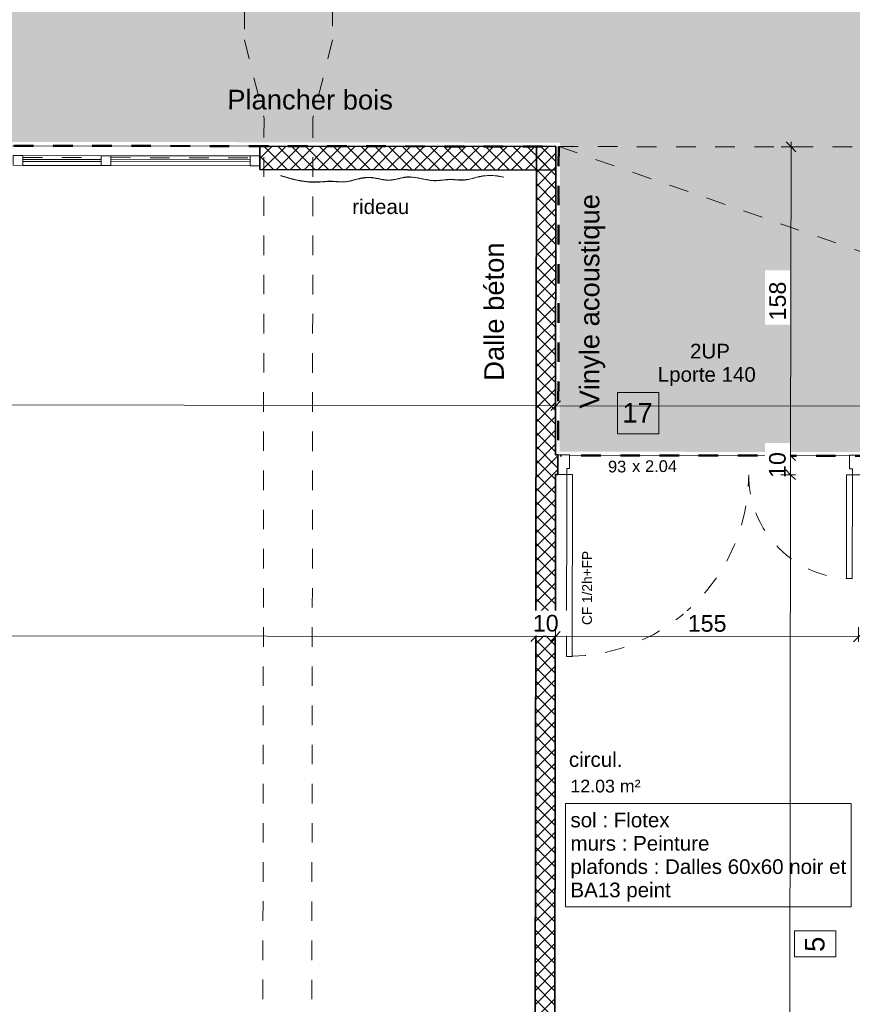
# Model space of a CAD drawing. Header units: metres. Extents: x 107 to 154, y -7 to 138.
# Tile 48 of 62: x 128 to 132, y 115 to 120. Entities that reach past the tile are written whole.
import ezdxf

# ---------------------------------------------------------------- set-up
doc = ezdxf.new("R2010")
doc.units = ezdxf.units.M
for name, pattern in [('Caché', [0.003, 0.002, -0.001]), ('Projeté', [0.003969, 0.002381, -0.001587]), ('Tiret', [0.0025, 0.00125, -0.00125])]:
    doc.linetypes.add(name, pattern=pattern)
for name, color, linetype, lineweight in [('A-ANNO-DIMS', 7, 'Continuous', 20), ('A-ANNO-DIMS-50', 7, 'Continuous', 20), ('A-AREA-IDEN', 7, 'Continuous', 20), ('A-DETL-GENF', 7, 'Continuous', 18), ('A-DETL-HDLN', 7, 'Caché', 18), ('A-DOOR', 7, 'Continuous', 18), ('A-DOOR-IDEN', 7, 'Continuous', 20), ('A-FLOR', 7, 'Continuous', 18), ('A-GLAZ-CURT', 7, 'Continuous', 18), ('A-GLAZ-CWMG', 7, 'Continuous', 18), ('G-ANNO-TEXT', 7, 'Continuous', 20), ('I-WALL', 7, 'Continuous', 18), ('Q-SPCQ', 7, 'Continuous', 18)]:
    doc.layers.add(name, color=color, linetype=linetype, lineweight=lineweight)
doc.layers.add('A-AREA', color=9, linetype='Tiret', lineweight=18, true_color=0x808080)
doc.layers.add('A-DETL', color=7, linetype='Continuous', lineweight=18, true_color=0x00a600)
doc.layers.add('A-WALL-PATT', color=7, linetype='Continuous', true_color=0x2a2a2a)
doc.styles.add('Arial_11', font='arial.ttf', dxfattribs={"height": 0.0012})
doc.styles.add('Arial_3', font='arial.ttf', dxfattribs={"height": 0.065})
doc.styles.add('Arial_4', font='arial.ttf', dxfattribs={"height": 0.075})
doc.styles.add('Arial_5', font='arial.ttf', dxfattribs={"height": 0.085})
doc.styles.add('Arial_6', font='arial.ttf', dxfattribs={"height": 0.1})
doc.styles.add('Arial_8', font='arial.ttf', dxfattribs={"height": 0.05})
doc.styles.add('Arial_9', font='arial.ttf', dxfattribs={"height": 0.06})
doc.dimstyles.new('GRZRIG_Cotes_linéaires_-Arial_1_7_op', dxfattribs={"dimscale": 0.3048, "dimtxt": 0.086722, "dimasz": 0.164042, "dimexe": 0.082021, "dimexo": 0.0625, "dimgap": 8.2021e-05, "dimtad": 1, "dimdec": 0, "dimlfac": 100, "dimzin": 0, "dimdsep": 46, "dimtxsty": 'Arial_5', "dimblk1": 'OBLIQUE', "dimblk2": 'OBLIQUE', "dimsah": 1, "dimcen": 0.09, "dimdle": 0.082021, "dimazin": 0, "dimtfac": 1, "dimtdec": 4, "dimtix": 1, "dimtmove": 0, "dimatfit": 3, "dimfxl": 0.164042, "dimfxlon": 1, "dimtvp": 1, "dimtfill": 1, "dimtolj": 1, "dimtzin": 0, "dimarcsym": 2})
pattern_1 = [(45, (0, 0), (-0.035355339, 0.035355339), []), (135, (0, 0), (-0.035355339, -0.035355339), [])]

# ---------------------------------------------------------------- blocks, each defined once
blk = doc.blocks.new('OMD_Porte 2V tunnel - 140x204 _occulus-5373049-DCE-R-1 Proj 50')
at = {"layer": 'A-DOOR'}
for p, q in [((-0.765, 0.05), (-0.825, 0.05)), ((-0.825, 0.05), (-0.825, -0.05)), ((-0.765, -0.02), (-0.765, 0.05)), ((0.725, 0.05), (0.665, 0.05)), ((0.665, 0.05), (0.665, -0.02)), ((0.725, -0.05), (0.725, 0.05)), ((-0.825, -0.05), (-0.78, -0.05)), ((-0.78, -0.05), (-0.78, -0.02)), ((-0.78, -0.02), (-0.765, -0.02)), ((-0.78, -0.98), (-0.78, -0.05)), ((-0.78, -0.05), (-0.75, -0.05)), ((-0.75, -0.05), (-0.75, -0.98)), ((0.65, -0.58), (0.65, -0.05)), ((0.65, -0.05), (0.68, -0.05)), ((0.665, -0.02), (0.68, -0.02)), ((0.68, -0.02), (0.68, -0.05)), ((0.68, -0.05), (0.68, -0.58)), ((0.68, -0.05), (0.725, -0.05)), ((0.68, -0.58), (0.65, -0.58)), ((-0.75, -0.98), (-0.78, -0.98))]:
    blk.add_line(p, q, dxfattribs=at)
at = {"layer": 'A-DOOR', "linetype": 'Tiret'}
for centre, radius, start, end in [((-0.78, -0.05), 0.93, 270, 0), ((0.68, -0.05), 0.53, 180, 270)]:
    blk.add_arc(centre, radius, start, end, dxfattribs=at)
blk = doc.blocks.new('A6305 - Drapes - A6305 - Drapes_ Pair 36_x 3_-3612885-DCE-R-1 Proj 50')
at = {"layer": 'Q-SPCQ', "true_color": 0x787878}
h = blk.add_hatch(dxfattribs=at)
h.set_pattern_fill('FP_3', color=8, style=0, pattern_type=2)
h.set_pattern_definition([(44.26, (-132.13, -117.664), (-0.10461753, 0.1073554), []), (134.26, (-132.13, -117.664), (-0.1073554, -0.10461753), [])])
h.paths.add_polyline_path([(-1.1373, -0.3954), (-1.1087, -0.3946), (-1.0701, -0.3927), (-1.0646, -0.3925), (-1.0472, -0.3929), (-1.0036, -0.3958), (-0.9893, -0.3956), (-0.9739, -0.3938), (-0.9571, -0.3905), (-0.9022, -0.3783), (-0.8837, -0.3758), (-0.8658, -0.3751), (-0.8486, -0.3764), (-0.8319, -0.3791), (-0.784, -0.3887), (-0.7683, -0.3901), (-0.7527, -0.3897), (-0.7371, -0.3876), (-0.6893, -0.378), (-0.6726, -0.3759), (-0.6553, -0.3754), (-0.6372, -0.3769), (-0.6186, -0.3799), (-0.5622, -0.3917), (-0.544, -0.3944), (-0.5267, -0.3955), (-0.5102, -0.3951), (-0.4488, -0.3906), (-0.4337, -0.3913), (-0.4014, -0.3939), (-0.3835, -0.3942), (-0.3639, -0.3927), (-0.3423, -0.3885), (-0.3182, -0.3824), (-0.2907, -0.3764), (-0.2587, -0.373), (-0.2211, -0.3743), (-0.1771, -0.3828), (-0.1768, -0.3818), (-0.2212, -0.3733), (-0.259, -0.3719), (-0.2912, -0.3754), (-0.3189, -0.3814), (-0.343, -0.3875), (-0.3644, -0.3917), (-0.3838, -0.3932), (-0.4016, -0.3929), (-0.4491, -0.3895), (-0.4667, -0.3902), (-0.5106, -0.3941), (-0.527, -0.3944), (-0.5442, -0.3934), (-0.5622, -0.3907), (-0.6374, -0.3758), (-0.6556, -0.3743), (-0.6732, -0.3748), (-0.69, -0.3769), (-0.7533, -0.3886), (-0.7687, -0.389), (-0.7841, -0.3876), (-0.7998, -0.3848), (-0.832, -0.378), (-0.8488, -0.3753), (-0.8663, -0.3739), (-0.8844, -0.3746), (-0.903, -0.3772), (-0.9402, -0.3853), (-0.958, -0.3894), (-0.9747, -0.3927), (-0.9899, -0.3944), (-1.004, -0.3947), (-1.0321, -0.3928), (-1.0476, -0.3918), (-1.0701, -0.3915), (-1.0854, -0.392), (-1.1093, -0.3934), (-1.1378, -0.3942), (-1.1718, -0.3927), (-1.2122, -0.3874), (-1.2599, -0.3765), (-1.316, -0.3585), (-1.316, -0.3597), (-1.2598, -0.3776), (-1.2119, -0.3885), (-1.1713, -0.3939)])
at = {"layer": 'Q-SPCQ'}
for p, q in [((-1.316, -0.3585), (-1.316, -0.3597)), ((-0.1771, -0.3828), (-0.1768, -0.3818))]:
    blk.add_line(p, q, dxfattribs=at)
for points, knots in [([(-0.1768, -0.3818), (-0.2636, -0.3585), (-0.3634, -0.4051), (-0.4503, -0.3818), (-0.5369, -0.4051), (-0.6648, -0.3585), (-0.7646, -0.4051), (-0.8644, -0.3585), (-0.9922, -0.4051), (-1.0562, -0.3818), (-1.1881, -0.4051), (-1.316, -0.3585)], [0, 0, 0, 0, 0.173053, 0.346005, 0.534447, 0.734953, 0.947626, 1.160298, 1.347851, 1.549659, 1.751467, 1.751467, 1.751467, 1.751467]), ([(-1.316, -0.3597), (-1.2888, -0.3695), (-1.2401, -0.384), (-1.1814, -0.394), (-1.1348, -0.3961), (-1.1043, -0.3944), (-1.0837, -0.393), (-1.0654, -0.3923), (-1.0458, -0.3928), (-1.0258, -0.3945), (-1.0074, -0.396), (-0.9917, -0.396), (-0.9781, -0.3946), (-0.9635, -0.3921), (-0.9439, -0.3876), (-0.9191, -0.3815), (-0.8939, -0.3765), (-0.8695, -0.3744), (-0.8464, -0.3763), (-0.8242, -0.3805), (-0.8027, -0.3854), (-0.7817, -0.3894), (-0.7607, -0.3908), (-0.7398, -0.3884), (-0.7188, -0.384), (-0.6974, -0.3792), (-0.6753, -0.3756), (-0.6521, -0.3749), (-0.6274, -0.378), (-0.602, -0.3832), (-0.5766, -0.389), (-0.5559, -0.393), (-0.5399, -0.395), (-0.5244, -0.3958), (-0.506, -0.3951), (-0.4886, -0.3933), (-0.475, -0.3919), (-0.4615, -0.3908), (-0.4482, -0.3903), (-0.4347, -0.3911), (-0.4208, -0.3924), (-0.4026, -0.3942), (-0.3785, -0.3946), (-0.3511, -0.3913), (-0.3225, -0.3832), (-0.292, -0.3761), (-0.26, -0.3722), (-0.2225, -0.3731), (-0.193, -0.3785), (-0.1771, -0.3828)], [0, 0, 0, 0, 0.042719, 0.085437, 0.128156, 0.170875, 0.192234, 0.213594, 0.256312, 0.299031, 0.34175, 0.384468, 0.405828, 0.427187, 0.469906, 0.512625, 0.555343, 0.598062, 0.640781, 0.683499, 0.726218, 0.768937, 0.811656, 0.854374, 0.897093, 0.939812, 0.98253, 1.025249, 1.067968, 1.110687, 1.153405, 1.196124, 1.217483, 1.238843, 1.281562, 1.32428, 1.34564, 1.366999, 1.409718, 1.431077, 1.452436, 1.495155, 1.537874, 1.580593, 1.623311, 1.65535, 1.687389, 1.719428, 1.751467, 1.751467, 1.751467, 1.751467])]:
    blk.add_open_spline(points, degree=3, knots=knots, dxfattribs=at)
blk = doc.blocks.new('Meneau rectangulaire - HT 100x50 Int anthracite 2-5382331-DCE-R-1 Proj 50')
at = {"layer": 'A-GLAZ-CWMG'}
for p, q in [((128.4209, 119.085), (129.1324, 119.0839)), ((128.4208, 119.035), (129.1323, 119.0339))]:
    blk.add_line(p, q, dxfattribs=at)
blk = doc.blocks.new('Meneau rectangulaire - HT 100x50 Int anthracite 2-V46-DCE-R-1 Proj 50')
at = {"layer": 'A-GLAZ-CWMG'}
for p, q in [((127.9708, 119.0856), (128.3709, 119.085)), ((127.9707, 119.0356), (128.3708, 119.035))]:
    blk.add_line(p, q, dxfattribs=at)
blk = doc.blocks.new('Panneau système - Vitré _vitro-4907762-DCE-R-1 Proj 50')
at = {"layer": 'A-GLAZ-CURT'}
for p, q in [((-0.3558, 0.005), (0.3558, 0.005)), ((-0.3558, -0.005), (-0.3558, 0.005)), ((0.3558, -0.005), (0.3558, 0.005)), ((0.3558, -0.005), (-0.3558, -0.005))]:
    blk.add_line(p, q, dxfattribs=at)
blk = doc.blocks.new('Panneau système - Vitré _vitro-4907763-DCE-R-1 Proj 50')
at = {"layer": 'A-GLAZ-CURT'}
for p, q in [((-0.2, 0.005), (0.2, 0.005)), ((-0.2, -0.005), (-0.2, 0.005)), ((0.2, -0.005), (0.2, 0.005)), ((0.2, -0.005), (-0.2, -0.005))]:
    blk.add_line(p, q, dxfattribs=at)
blk = doc.blocks.new('Meneau rectangulaire - 50x50 Int anthracite-4907758-DCE-R-1 Proj 50')
at = {"layer": 'A-GLAZ-CWMG'}
for p, q in [((0.025, 0.025), (-0.025, 0.025)), ((-0.025, 0.025), (-0.025, -0.025)), ((0.025, 0.025), (0.025, -0.025)), ((-0.025, -0.025), (0.025, -0.025))]:
    blk.add_line(p, q, dxfattribs=at)
blk = doc.blocks.new('Meneau rectangulaire - 50x50 Int anthracite-5394026-DCE-R-1 Proj 50')
at = {"layer": 'A-GLAZ-CWMG'}
for p, q in [((0, 0.025), (-0.05, 0.025)), ((-0.05, 0.025), (-0.05, -0.025)), ((0, 0.025), (0, -0.025)), ((-0.05, -0.025), (0, -0.025))]:
    blk.add_line(p, q, dxfattribs=at)
blk = doc.blocks.new('OMD_Etiquette porte Pleine - dim vantail _ numéro-2609753-DCE-R-1 Proj 50')
at = {"layer": 'A-DOOR-IDEN', "insert": (0.00433, 0.00075), "char_height": 0.0012, "width": 0.000962, "attachment_point": 1, "style": 'Arial_11'}
blk.add_mtext('x', dxfattribs=at)
blk = doc.blocks.new('DIMBLOCK25-DCE-R-1 Proj 50')
at = {"layer": 'A-ANNO-DIMS-50'}
for p, q in [((121.0249, 116.6415), (121.0249, 116.6915)), ((121.0249, 116.6415), (121.0499, 116.6664)), ((130.5921, 116.6297), (130.5922, 116.6797)), ((121.0249, 116.6415), (120.9998, 116.6165)), ((121.0249, 116.6415), (121.0248, 116.6165)), ((121.0249, 116.6415), (130.5921, 116.6297)), ((130.5921, 116.6297), (130.5671, 116.6047)), ((130.5921, 116.6297), (130.6172, 116.6546)), ((130.5921, 116.6297), (130.5921, 116.6047))]:
    blk.add_line(p, q, dxfattribs=at)
at = {"layer": 'A-ANNO-DIMS-50', "color": 0, "insert": (125.7106, 116.7461), "char_height": 0.085, "width": 0.23535, "attachment_point": 1, "rotation": 359.9294, "line_spacing_factor": 0.941778, "style": 'Arial_5', "bg_fill": 3, "box_fill_scale": 1.25, "bg_fill_color": 256, "bg_fill_true_color": 13158600, "bg_fill_transparency": 0}
blk.add_mtext('957', dxfattribs=at)
blk = doc.blocks.new('_Oblique')
at = {"color": 0, "linetype": 'ByBlock', "lineweight": -2}
blk.add_line((-0.5, -0.5), (0.5, 0.5), dxfattribs=at)
blk = doc.blocks.new('DIMBLOCK26-DCE-R-1 Proj 50')
at = {"layer": 'A-ANNO-DIMS-50'}
for p, q in [((130.5921, 116.6297), (130.5922, 116.6797)), ((130.6921, 116.6296), (130.6922, 116.6796)), ((130.5921, 116.6297), (130.5671, 116.6047)), ((130.5921, 116.6297), (130.6172, 116.6546)), ((130.5921, 116.6297), (130.6921, 116.6296)), ((130.5921, 116.6297), (130.5921, 116.6047)), ((130.6921, 116.6296), (130.6671, 116.6046)), ((130.6921, 116.6296), (130.7172, 116.6545)), ((130.6921, 116.6296), (130.6921, 116.6046))]:
    blk.add_line(p, q, dxfattribs=at)
at = {"layer": 'A-ANNO-DIMS-50', "color": 0, "insert": (130.5769, 116.7401), "char_height": 0.085, "width": 0.1569, "attachment_point": 1, "rotation": 359.9294, "line_spacing_factor": 0.941778, "style": 'Arial_5', "bg_fill": 3, "box_fill_scale": 1.25, "bg_fill_color": 256, "bg_fill_true_color": 13158600, "bg_fill_transparency": 0}
blk.add_mtext('10', dxfattribs=at)
blk = doc.blocks.new('DIMBLOCK27-DCE-R-1 Proj 50')
at = {"layer": 'A-ANNO-DIMS-50'}
for p, q in [((130.6921, 116.6296), (130.6922, 116.6796)), ((132.2409, 116.6276), (132.2409, 116.6776)), ((130.6921, 116.6296), (130.6671, 116.6046)), ((130.6921, 116.6296), (130.7172, 116.6545)), ((130.6921, 116.6296), (132.2409, 116.6276)), ((130.6921, 116.6296), (130.6921, 116.6046)), ((132.2409, 116.6276), (132.2158, 116.6027)), ((132.2409, 116.6276), (132.2408, 116.6026)), ((132.2409, 116.6276), (132.2659, 116.6526))]:
    blk.add_line(p, q, dxfattribs=at)
at = {"layer": 'A-ANNO-DIMS-50', "color": 0, "insert": (131.3686, 116.7391), "char_height": 0.085, "width": 0.23535, "attachment_point": 1, "rotation": 359.9294, "line_spacing_factor": 0.941778, "style": 'Arial_5', "bg_fill": 3, "box_fill_scale": 1.25, "bg_fill_color": 256, "bg_fill_true_color": 13158600, "bg_fill_transparency": 0}
blk.add_mtext('155', dxfattribs=at)
blk = doc.blocks.new('DIMBLOCK36-DCE-R-1 Proj 50')
at = {"layer": 'A-ANNO-DIMS-50'}
for p, q in [((130.6936, 117.808), (130.7187, 117.833)), ((130.6936, 117.808), (130.6937, 117.833)), ((135.2664, 117.8013), (135.2915, 117.8263)), ((135.2664, 117.8013), (135.2665, 117.8263)), ((130.6936, 117.808), (130.6686, 117.7831)), ((135.2664, 117.8013), (130.6936, 117.808)), ((130.6936, 117.808), (130.6936, 117.758)), ((135.2664, 117.8013), (135.2414, 117.7764)), ((135.2664, 117.8013), (135.2664, 117.7513))]:
    blk.add_line(p, q, dxfattribs=at)
at = {"layer": 'A-ANNO-DIMS-50', "color": 0, "insert": (132.8821, 117.9152), "char_height": 0.085, "width": 0.23535, "attachment_point": 1, "rotation": 359.9159, "line_spacing_factor": 0.941778, "style": 'Arial_5', "bg_fill": 3, "box_fill_scale": 1.25, "bg_fill_color": 256, "bg_fill_true_color": 13158600, "bg_fill_transparency": 0}
blk.add_mtext('457', dxfattribs=at)
blk = doc.blocks.new('DIMBLOCK37-DCE-R-1 Proj 50')
at = {"layer": 'A-ANNO-DIMS-50'}
for p, q in [((121.0249, 117.8222), (120.9999, 117.7973)), ((121.0249, 117.8222), (121.05, 117.8472)), ((121.0249, 117.8222), (121.025, 117.8472)), ((130.6936, 117.808), (121.0249, 117.8222)), ((121.0249, 117.8222), (121.0249, 117.7722)), ((130.6936, 117.808), (130.7187, 117.833)), ((130.6936, 117.808), (130.6937, 117.833)), ((130.6936, 117.808), (130.6686, 117.7831)), ((130.6936, 117.808), (130.6936, 117.758))]:
    blk.add_line(p, q, dxfattribs=at)
at = {"layer": 'A-ANNO-DIMS-50', "color": 0, "insert": (125.7614, 117.9257), "char_height": 0.085, "width": 0.23535, "attachment_point": 1, "rotation": 359.9159, "line_spacing_factor": 0.941778, "style": 'Arial_5', "bg_fill": 3, "box_fill_scale": 1.25, "bg_fill_color": 256, "bg_fill_true_color": 13158600, "bg_fill_transparency": 0}
blk.add_mtext('967', dxfattribs=at)
blk = doc.blocks.new('DIMBLOCK110-DCE-R-1 Proj 50')
at = {"layer": 'A-ANNO-DIMS-50'}
for p, q in [((131.8964, 119.1301), (131.8464, 119.1302)), ((131.8964, 119.1301), (131.8714, 119.1552)), ((131.8964, 119.1551), (131.8944, 117.5532)), ((131.8964, 119.1301), (131.9213, 119.1051)), ((131.8964, 119.1301), (131.9214, 119.1301)), ((131.8944, 117.5532), (131.8695, 117.5782)), ((131.8944, 117.5532), (131.8444, 117.5532)), ((131.8944, 117.5532), (131.9194, 117.5281)), ((131.8944, 117.5532), (131.9194, 117.5531))]:
    blk.add_line(p, q, dxfattribs=at)
at = {"layer": 'A-ANNO-DIMS-50', "color": 0, "insert": (131.785, 118.2436), "char_height": 0.085, "width": 0.23535, "attachment_point": 1, "rotation": 90, "line_spacing_factor": 0.941778, "style": 'Arial_5', "bg_fill": 3, "box_fill_scale": 1.25, "bg_fill_color": 256, "bg_fill_true_color": 13158600, "bg_fill_transparency": 0}
blk.add_mtext('158', dxfattribs=at)
blk = doc.blocks.new('DIMBLOCK111-DCE-R-1 Proj 50')
at = {"layer": 'A-ANNO-DIMS-50'}
for p, q in [((131.8944, 117.5532), (131.8695, 117.5782)), ((131.8944, 117.5532), (131.8444, 117.5532)), ((131.8944, 117.5532), (131.8943, 117.4557)), ((131.8944, 117.5532), (131.9194, 117.5281)), ((131.8944, 117.5532), (131.9194, 117.5531)), ((131.8943, 117.4557), (131.8693, 117.4808)), ((131.8943, 117.4557), (131.8443, 117.4558)), ((131.8943, 117.4557), (131.9193, 117.4307)), ((131.8943, 117.4557), (131.9193, 117.4557))]:
    blk.add_line(p, q, dxfattribs=at)
at = {"layer": 'A-ANNO-DIMS-50', "color": 0, "insert": (131.784, 117.4391), "char_height": 0.085, "width": 0.1569, "attachment_point": 1, "rotation": 90, "line_spacing_factor": 0.941778, "style": 'Arial_5', "bg_fill": 3, "box_fill_scale": 1.25, "bg_fill_color": 256, "bg_fill_true_color": 13158600, "bg_fill_transparency": 0}
blk.add_mtext('10', dxfattribs=at)
blk = doc.blocks.new('DIMBLOCK112-DCE-R-1 Proj 50')
at = {"layer": 'A-ANNO-DIMS-50'}
for p, q in [((131.8943, 117.4557), (131.8693, 117.4808)), ((131.8943, 117.4557), (131.8443, 117.4558)), ((131.8943, 117.4557), (131.8866, 111.1669)), ((131.8943, 117.4557), (131.9193, 117.4307)), ((131.8943, 117.4557), (131.9193, 117.4557)), ((131.8866, 111.1919), (131.8616, 111.217)), ((131.8866, 111.1919), (131.8616, 111.192)), ((131.8866, 111.1919), (131.9116, 111.1669)), ((131.8866, 111.1919), (131.9366, 111.1919))]:
    blk.add_line(p, q, dxfattribs=at)
at = {"layer": 'A-ANNO-DIMS-50', "color": 0, "insert": (131.7801, 114.2258), "char_height": 0.085, "width": 0.23535, "attachment_point": 1, "rotation": 90, "line_spacing_factor": 0.941778, "style": 'Arial_5', "bg_fill": 3, "box_fill_scale": 1.25, "bg_fill_color": 256, "bg_fill_true_color": 13158600, "bg_fill_transparency": 0}
blk.add_mtext('626', dxfattribs=at)

msp = doc.modelspace()

# ---------------------------------------------------------------- hatches: boundary and pattern name
at = {"layer": 'A-DETL-GENF', "true_color": 0xffbc9b}
h = msp.add_hatch(color=31, dxfattribs=at)
h.paths.add_polyline_path([(135.2461, 117.5678), (135.2472, 118.318), (136.1439, 118.3167), (136.162, 130.6295), (132.6261, 130.6347), (125.7625, 130.2851), (119.2785, 130.6345), (115.2399, 130.6404), (115.2211, 117.5919), (120.9046, 117.5849), (120.9069, 119.166), (130.7152, 119.1516), (130.7133, 117.5734), (134.9647, 117.5682)])
h.paths.add_polyline_path([(131.4853, 117.6065), (131.3926, 117.8061), (131.5786, 117.8058), (131.5328, 117.708)])
h.paths.add_polyline_path([(119.939, 117.6208), (119.8463, 117.8203), (120.0322, 117.82)])
h.paths.add_polyline_path([(135.4848, 130.1554), (135.2989, 130.1557), (135.3921, 130.3549)])
h.paths.add_polyline_path([(116.3398, 130.1835), (116.1539, 130.1838), (116.2472, 130.383), (116.2624, 130.3502)])
at = {"layer": 'A-DETL-GENF', "true_color": 0x004000}
msp.add_hatch(color=98, dxfattribs=at).paths.add_polyline_path([(131.4853, 117.6065), (131.5786, 117.8058), (131.3926, 117.8061)])
at = {"layer": 'A-WALL-PATT', "lineweight": 18}
h = msp.add_hatch(dxfattribs=at)
h.set_pattern_fill('FP_1', style=0, pattern_type=2)
h.set_pattern_definition(pattern_1)
h.paths.add_polyline_path([(130.695, 119.0116), (130.695, 119.1316), (129.1824, 119.1338), (129.1824, 119.0138), (130.1383, 119.0124)])
h.paths.add_polyline_path([(122.1507, 119.0242), (122.1507, 119.1442), (120.9269, 119.146), (120.9269, 119.026), (121.9938, 119.0244)])
h = msp.add_hatch(dxfattribs=at)
h.set_pattern_fill('FP_1', style=0, pattern_type=2)
h.set_pattern_definition(pattern_1)
h.paths.add_polyline_path([(130.6931, 117.4534), (130.6952, 119.1316), (130.5952, 119.1318), (130.5931, 117.4535)])
h = msp.add_hatch(dxfattribs=at)
h.set_pattern_fill('FP_1', style=0, pattern_type=2)
h.set_pattern_definition(pattern_1)
h.paths.add_polyline_path([(130.705, 117.4572), (130.7051, 117.5572), (130.6933, 117.5572), (130.6931, 117.4572)])
h = msp.add_hatch(dxfattribs=at)
h.set_pattern_fill('FP_1', style=0, pattern_type=2)
h.set_pattern_definition(pattern_1)
h.paths.add_polyline_path([(130.6876, 112.9316), (130.6878, 113.1039), (130.5878, 113.1039), (130.5877, 112.9318)])
h.paths.add_polyline_path([(130.689, 114.1039), (130.6931, 117.4534), (130.5931, 117.4535), (130.589, 114.1041), (130.5931, 114.1041)])

# ---------------------------------------------------------------- linework, layer by layer
at = {"layer": 'A-AREA'}
for p, q in [((127.9708, 119.0756), (128.3708, 119.075)), ((128.4208, 119.075), (129.1324, 119.0739))]:
    msp.add_line(p, q, dxfattribs=at)
at = {"layer": 'A-AREA-IDEN', "flags": 128}
msp.add_lwpolyline([(130.7441, 115.7759), (132.2031, 115.7759), (132.2031, 115.2494), (130.7441, 115.2494)], close=True, dxfattribs=at)
at = {"layer": 'A-DETL', "color": 43, "linetype": 'Projeté', "lineweight": 50, "true_color": 0xedb752}
for p, q in [((120.9256, 119.146), (130.709, 119.1316)), ((130.709, 119.1316), (130.7067, 117.5546)), ((136.3242, 117.5464), (130.7166, 117.5546))]:
    msp.add_line(p, q, dxfattribs=at)
at = {"layer": 'A-DETL-HDLN'}
for p, q in [((129.5678, 130.8466), (129.5537, 119.6767)), ((129.1178, 130.8315), (129.1037, 119.6772)), ((129.1037, 119.6772), (129.2032, 119.2771)), ((129.5537, 119.6767), (129.4532, 119.2768)), ((129.2032, 119.2771), (129.1962, 113.795)), ((129.4532, 119.2768), (129.4462, 113.7947)), ((130.709, 119.1316), (136.1636, 119.1236)), ((130.709, 119.1316), (135.2653, 117.5479))]:
    msp.add_line(p, q, dxfattribs=at)
at = {"layer": 'A-DOOR-IDEN', "flags": 128}
for points in [[(131.0091, 117.876), (131.2211, 117.876), (131.2211, 117.664), (131.0091, 117.664)], [(131.9132, 114.9938), (131.9132, 115.1263), (132.1252, 115.1263), (132.1252, 114.9938)]]:
    msp.add_lwpolyline(points, close=True, dxfattribs=at)
at = {"layer": 'A-FLOR'}
for p, q in [((125.891, 119.1387), (129.1824, 119.1338)), ((130.7651, 117.5533), (132.1951, 117.5516))]:
    msp.add_line(p, q, dxfattribs=at)
at = {"layer": 'I-WALL', "lineweight": 35}
for p, q in [((129.1823, 119.0138), (129.1824, 119.1338)), ((130.6952, 119.1316), (129.1824, 119.1338)), ((130.5952, 119.1318), (130.589, 114.1041)), ((130.6952, 119.1316), (130.6933, 117.5572)), ((130.695, 119.0116), (130.6952, 119.1316)), ((129.1823, 119.0138), (130.695, 119.0116)), ((130.6933, 117.5572), (130.7051, 117.5572)), ((130.705, 117.4572), (130.7051, 117.5572)), ((130.689, 114.1039), (130.6931, 117.4572)), ((130.705, 117.4572), (130.6931, 117.4572))]:
    msp.add_line(p, q, dxfattribs=at)

# ---------------------------------------------------------------- block references
at = {"layer": 'A-DOOR', "rotation": 359.9158716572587}
msp.add_blockref('OMD_Porte 2V tunnel - 140x204 _occulus-5373049-DCE-R-1 Proj 50', (131.53, 117.506), dxfattribs=at)
at = {"layer": 'A-DOOR-IDEN', "xscale": 49.99999999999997, "yscale": 49.99999999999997, "zscale": 49.99999999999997}
msp.add_blockref('OMD_Etiquette porte Pleine - dim vantail _ numéro-2609753-DCE-R-1 Proj 50', (130.8675, 117.4921), dxfattribs=at)
at = {"layer": 'A-GLAZ-CURT', "rotation": 179.9158716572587}
for name, p in [('Panneau système - Vitré _vitro-4907763-DCE-R-1 Proj 50', (128.1708, 119.0603)), ('Panneau système - Vitré _vitro-4907762-DCE-R-1 Proj 50', (128.7766, 119.0594))]:
    msp.add_blockref(name, p, dxfattribs=at)
at = {"layer": 'A-GLAZ-CWMG', "extrusion": (0, 0, -1), "rotation": 0.08412834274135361}
for p in [(-127.9458, 119.0607), (-128.3958, 119.06)]:
    msp.add_blockref('Meneau rectangulaire - 50x50 Int anthracite-4907758-DCE-R-1 Proj 50', p, dxfattribs=at)
at = {"layer": 'A-GLAZ-CWMG'}
for name in ['Meneau rectangulaire - HT 100x50 Int anthracite 2-V46-DCE-R-1 Proj 50', 'Meneau rectangulaire - HT 100x50 Int anthracite 2-5382331-DCE-R-1 Proj 50']:
    msp.add_blockref(name, (0, 0), dxfattribs=at)
at = {"layer": 'A-GLAZ-CWMG', "rotation": 359.9158716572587}
msp.add_blockref('Meneau rectangulaire - 50x50 Int anthracite-5394026-DCE-R-1 Proj 50', (129.1823, 119.0589), dxfattribs=at)
at = {"layer": 'Q-SPCQ', "rotation": 0.7396904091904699}
msp.add_blockref('A6305 - Drapes - A6305 - Drapes_ Pair 36_x 3_-3612885-DCE-R-1 Proj 50', (130.5999, 119.3595), dxfattribs=at)

# ---------------------------------------------------------------- texts
at = {"layer": 'A-AREA-IDEN', "char_height": 0.075, "attachment_point": 1, "style": 'Arial_4'}
for s, insert, width in [('circul.', (130.7613, 116.0388), 0.336709), ('sol : Flotex', (130.7691, 115.73), 0.605274), ('murs : Peinture', (130.7691, 115.6109), 0.869831), ('plafonds : Dalles 60x60 noir et', (130.7691, 115.4918), 1.703586), ('BA13 peint', (130.7691, 115.3728), 0.621308)]:
    msp.add_mtext(s, dxfattribs=dict(at, insert=insert, width=width))
at = {"layer": 'A-AREA-IDEN', "color": 251, "true_color": 0x505050, "insert": (130.7691, 115.8981), "char_height": 0.065, "width": 0.428903, "attachment_point": 1, "style": 'Arial_3'}
msp.add_mtext('12.03 m²', dxfattribs=at)
at = {"layer": 'A-DOOR-IDEN', "attachment_point": 1}
for s, insert, char_height, width, style in [('17', (131.0341, 117.822), 0.1, 0.192405, 'Arial_6'), ('93', (130.9611, 117.5275), 0.06, 0.120253, 'Arial_9'), ('2.04', (131.1503, 117.5295), 0.06, 0.212447, 'Arial_9')]:
    msp.add_mtext(s, dxfattribs=dict(at, insert=insert, char_height=char_height, width=width, style=style))
at = {"layer": 'A-DOOR-IDEN', "insert": (131.9672, 115.0188), "char_height": 0.1, "width": 0.096202, "attachment_point": 1, "rotation": 90, "style": 'Arial_6'}
msp.add_mtext('5', dxfattribs=at)
at = {"layer": 'G-ANNO-TEXT', "lineweight": 50, "char_height": 0.1, "attachment_point": 1, "style": 'Arial_6'}
for s, insert, width, rotation in [('Plancher bois', (129.0155, 119.4216), 1.054219, 359.9159), ('Dalle béton', (130.3288, 117.9354), 0.877848, 90)]:
    msp.add_mtext(s, dxfattribs=dict(at, insert=insert, width=width, rotation=rotation))
at = {"layer": 'G-ANNO-TEXT', "insert": (129.6542, 118.8623), "char_height": 0.075, "width": 0.348734, "attachment_point": 1, "rotation": 359.9159, "style": 'Arial_4'}
msp.add_mtext('rideau', dxfattribs=at)
at = {"layer": 'G-ANNO-TEXT', "color": 98, "true_color": 0x004000, "char_height": 0.075, "attachment_point": 1, "rotation": 359.9159, "style": 'Arial_4'}
for s, insert, width in [(' 2UP', (131.3512, 118.1246), 0.284599), ('Lporte 140', (131.2154, 118.0058), 0.609283)]:
    msp.add_mtext(s, dxfattribs=dict(at, insert=insert, width=width))
at = {"layer": 'G-ANNO-TEXT', "color": 1, "true_color": 0xff0000, "insert": (130.8289, 116.6688), "char_height": 0.05, "width": 0.481013, "attachment_point": 1, "rotation": 90, "style": 'Arial_8'}
msp.add_mtext(' CF 1/2h+FP', dxfattribs=at)

# ---------------------------------------------------------------- next in the draw order: dimensions: what is measured, and where the dimension line sits
at = {"layer": 'A-ANNO-DIMS'}
for base, p1, p2, angle, override, picture, middle in [((130.6936, 117.808), (135.2664, 117.7513), (130.6936, 117.758), 359.9159, {"dimpost": '<>', "dimfxl": 4.572822}, 'DIMBLOCK36-DCE-R-1 Proj 50', (132.9801, 117.8479)), ((130.5921, 116.6297), (121.0249, 116.6915), (130.5922, 116.6797), 359.9294, {"dimpost": '<>', "dimfxl": 9.567257}, 'DIMBLOCK25-DCE-R-1 Proj 50', (125.8085, 116.679))]:
    dim = msp.add_linear_dim(base=base, p1=p1, p2=p2, angle=angle, dimstyle='GRZRIG_Cotes_linéaires_-Arial_1_7_op', override=override, dxfattribs=at)
    dim.commit()
    dim.dimension.update_dxf_attribs({"geometry": picture, "text_midpoint": middle})

# ---------------------------------------------------------------- next in the draw order: texts
at = {"layer": 'G-ANNO-TEXT', "lineweight": 50, "insert": (130.8167, 117.7941), "char_height": 0.1, "width": 1.362869, "attachment_point": 1, "rotation": 90, "style": 'Arial_6'}
msp.add_mtext('Vinyle acoustique', dxfattribs=at)

# ---------------------------------------------------------------- next in the draw order: dimensions: what is measured, and where the dimension line sits
at = {"layer": 'A-ANNO-DIMS'}
for base, p1, p2, angle, override, picture, middle in [((131.8944, 117.5532), (131.8464, 119.1302), (131.8444, 117.5532), 89.9294, {"dimpost": '<>', "dimfxl": 1.576971}, 'DIMBLOCK110-DCE-R-1 Proj 50', (131.852, 118.3417)), ((121.0249, 117.8222), (130.6936, 117.758), (121.0249, 117.7722), 359.9159, {"dimpost": '<>', "dimfxl": 9.668698}, 'DIMBLOCK37-DCE-R-1 Proj 50', (125.8594, 117.8586)), ((130.6921, 116.6296), (130.5922, 116.6797), (130.6922, 116.6796), 359.9294, {"dimpost": '<>', "dimfxl": 0.1}, 'DIMBLOCK26-DCE-R-1 Proj 50', (130.6422, 116.673))]:
    dim = msp.add_linear_dim(base=base, p1=p1, p2=p2, angle=angle, dimstyle='GRZRIG_Cotes_linéaires_-Arial_1_7_op', override=override, dxfattribs=at)
    dim.commit()
    dim.dimension.update_dxf_attribs({"geometry": picture, "text_midpoint": middle})

# ---------------------------------------------------------------- next in the draw order: dimensions: what is measured, and where the dimension line sits
for base, p1, p2, angle, override, picture, middle in [((131.8943, 117.4557), (131.8444, 117.5532), (131.8443, 117.4558), 89.9294, {"dimpost": '<>', "dimfxl": 0.097448}, 'DIMBLOCK111-DCE-R-1 Proj 50', (131.8509, 117.5045)), ((132.2409, 116.6276), (130.6922, 116.6796), (132.2409, 116.6776), 359.9294, {"dimpost": '<>', "dimfxl": 1.548733}, 'DIMBLOCK27-DCE-R-1 Proj 50', (131.4665, 116.672))]:
    dim = msp.add_linear_dim(base=base, p1=p1, p2=p2, angle=angle, dimstyle='GRZRIG_Cotes_linéaires_-Arial_1_7_op', override=override, dxfattribs=at)
    dim.commit()
    dim.dimension.update_dxf_attribs({"geometry": picture, "text_midpoint": middle})

# ---------------------------------------------------------------- next in the draw order: dimensions: what is measured, and where the dimension line sits
dim = msp.add_linear_dim(base=(131.8866, 111.1919), p1=(131.8443, 117.4558), p2=(131.9366, 111.1919), angle=89.9294, dimstyle='GRZRIG_Cotes_linéaires_-Arial_1_7_op', override={"dimpost": '<>', "dimfxl": 6.264595}, dxfattribs=at)
dim.commit()
dim.dimension.update_dxf_attribs({"geometry": 'DIMBLOCK112-DCE-R-1 Proj 50', "text_midpoint": (131.847, 114.3239)})

doc.saveas('drawing.dxf')
